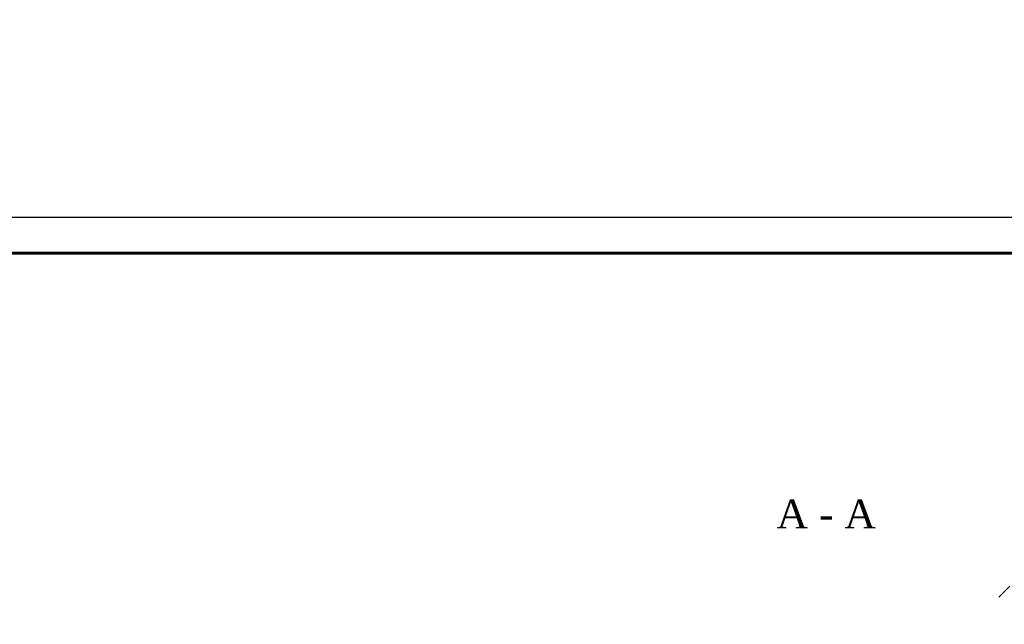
# Model space of a CAD drawing. Header units: millimetres. Extents: x 2063114 to 14983986, y -126020516 to 213791.
# Tile 117 of 256: x 2447385 to 2461013, y -1624735 to -1616364. Entities that reach past the tile are written whole.
import ezdxf

# ---------------------------------------------------------------- set-up
doc = ezdxf.new("R2010")
doc.units = ezdxf.units.MM
doc.layers.add('Format', color=7, linetype='Continuous', lineweight=35)
doc.styles.add('TIMES', font='times.ttf')
doc.styles.add('TIMES NEW', font='times.ttf', dxfattribs={"height": 200})

# ---------------------------------------------------------------- blocks, each defined once
blk = doc.blocks.new('_Oblique')
at = {"color": 0, "linetype": 'ByBlock', "lineweight": -2}
blk.add_line((-0.5, -0.5), (0.5, 0.5), dxfattribs=at)

msp = doc.modelspace()

# ---------------------------------------------------------------- linework, layer by layer
at = {"color": 0, "ltscale": 25}
msp.add_lwpolyline([(2408076.01016, -1619096.5725), (2467476.01016, -1619096.5725), (2467476.01016, -1661096.5725), (2408076.01016, -1661096.5725)], close=True, dxfattribs=at)
at = {"color": 0, "lineweight": 60, "ltscale": 25}
msp.add_lwpolyline([(2410076.01016, -1619596.5725), (2466976.01016, -1619596.5725), (2466976.01016, -1660596.5725), (2410076.01016, -1660596.5725)], close=True, dxfattribs=at)

# ---------------------------------------------------------------- block references
at = {"lineweight": 13, "ltscale": 300, "xscale": 150, "yscale": 150, "zscale": 150, "rotation": 180}
msp.add_blockref('_Oblique', (2461013.29299, -1624282.01961), dxfattribs=at)

# ---------------------------------------------------------------- texts
at = {"color": 0, "insert": (2341639.85766, -1616395.96061), "char_height": 300, "width": 17944.4294896, "attachment_point": 1, "style": 'TIMES'}
msp.add_mtext('\\pi-900,l900,t900;1.^IДанный лист см. c л. 40 и чертежами раздела АР.\\P2.^IСварку  вести электродами типа Э-42A (ГОСТ 9467-75*), h шв=6мм по длине касания.\\P3.^IМеталлические конструкции и сварочные швы после изготовления огрунтовать грунтовкой ГФ-021 ГОСТ 25129-82. После монтажа окрасить эмалью ПФ-115 ГОСТ(6465-91) в 2 слоя. ', dxfattribs=at)
at = {"layer": 'Format', "color": 0, "lineweight": 30, "style": 'TIMES NEW'}
msp.add_text('A - A', height=400, dxfattribs=at).set_placement((2457860.61932, -1623406.65822))

doc.saveas('drawing.dxf')
